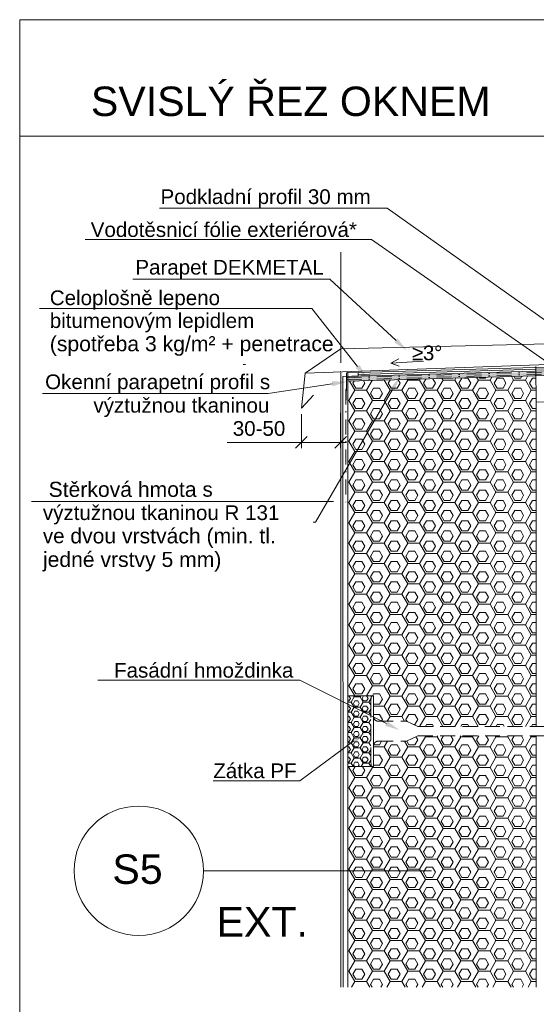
# Model space of a CAD drawing. Header units: millimetres. Extents: x -456324 to -444643, y 41194 to 44766.
# Tile 16 of 23: x -445686 to -445247, y 42357 to 43193. Entities that reach past the tile are written whole.
import ezdxf

# ---------------------------------------------------------------- set-up
doc = ezdxf.new("R2010")
doc.units = ezdxf.units.MM
doc.header["$MEASUREMENT"] = 0
for name, pattern in [('ASFALT', [30, 12, -18]), ('DASHED', [19.05, 12.7, -6.35]), ('VÝZTUŽNÁ_SÍŤ', [25.4, 12.7, -6.35, 0, -6.35])]:
    doc.linetypes.add(name, pattern=pattern)
doc.styles.add('GENEROVANÝ_STYL_1', font='txt')
doc.linetypes.add('FENCELINE1', pattern='A,0,[2,Detail č.8 ŘEZ OKNEM -PARAPET1.Shx,S=0.31246,R=0,X=0,Y=0],-39.37,0', length=39.37)
doc.linetypes.add('LEPENÍ', pattern='A,0,[1,Detail č.8 ŘEZ OKNEM -PARAPET1.Shx,S=0.060476,R=0,X=0,Y=0],-7.62,0', length=7.62)
pattern_1 = [(0, (-600425.468, 4229.365), (0, 8.660254), [5, -10]), (120, (-600425.468, 4229.365), (7.49999997, 4.330127), [5, -10]), (60, (-600420.468, 4229.365), (-7.49999997, 4.330127), [5, -10]), (0, (-600426.468, 4227.629), (15, 8.660254), [10, -20]), (120, (-600426.468, 4227.629), (-14.99999997, 8.66025406), [10, -20]), (60, (-600426.468, 4227.629), (3e-08, 17.32050806), [0, -20, 10, 0, 0, 0])]

msp = doc.modelspace()

# ---------------------------------------------------------------- hatches: boundary and pattern name
at = {"linetype": 'Continuous', "lineweight": 13}
for points in [[(-445364.95, 42922.16), (-445367.78, 42919.11), (-445357.21, 42912.13)], [(-445397.43, 42899.92), (-445400.7, 42897.33), (-445391.3, 42888.83)], [(-445420.96, 42885.91), (-445420.33, 42881.79), (-445408.29, 42885.74)], [(-445371.3, 42880.06), (-445367.7, 42877.97), (-445363.22, 42889.83)], [(-445373.68, 42597), (-445375.55, 42593.27), (-445363.43, 42589.55)], [(-445403.38, 42582.05), (-445400.9, 42578.71), (-445392.09, 42587.82)]]:
    msp.add_hatch(color=154, dxfattribs=at).paths.add_polyline_path(points)
at = {"linetype": 'Continuous', "lineweight": 35}
msp.add_hatch(color=8, dxfattribs=at).paths.add_polyline_path([(-445407.39, 42890), (-445407.39, 42886), (-445226.38, 42891.4), (-445226.38, 42894.38)])
at = {"linetype": 'Continuous', "lineweight": 20, "true_color": 0xff6600}
h = msp.add_hatch(dxfattribs=at)
h.set_pattern_fill('ZDIVO2_0001', color=30, style=0, pattern_type=2)
h.set_pattern_definition([(45, (-600427.6, 19434.24), (-124.4508, 124.4508), []), (45, (-600347.6, 19434.24), (-124.4508, 124.4508), []), (135, (-600427.6, 19434.24), (124.4508, 124.4508), []), (135, (-600347.6, 19434.24), (124.4508, 124.4508), [])])
h.paths.add_polyline_path([(-445398.51, 42893.52), (-445408.53, 42893.08), (-445408.53, 42890.12), (-445398.45, 42890.56)])
h = msp.add_hatch(dxfattribs=at)
h.set_pattern_fill('PUR_0001', color=30, style=0, pattern_type=2)
h.set_pattern_definition(pattern_1)
h.paths.add_polyline_path([(-445247.25, 42890.45), (-445407.03, 42886.02), (-445407.39, 42663.94), (-445247.39, 42663.94), (-445247.39, 42866.69)])
h = msp.add_hatch(dxfattribs=at)
h.set_pattern_fill('PUR_0001', color=30, style=0, pattern_type=2)
h.set_pattern_definition(pattern_1)
h.paths.add_polyline_path([(-445407.39, 42663.94), (-445407.39, 42618.63), (-445385.44, 42618.63), (-445385.44, 42601.18, 0.417299), (-445381.43, 42597.08), (-445357.41, 42597.08), (-445347.96, 42592.66), (-445247.39, 42592.66), (-445247.39, 42663.94)])
h = msp.add_hatch(dxfattribs=at)
h.set_pattern_fill('PUR_0001', color=30, style=0, pattern_type=2)
h.set_pattern_definition([(0, (-600486.4056, 4227.7376), (0, 4.330127), [2.5, -5]), (120, (-600486.4056, 4227.7376), (3.74999998, 2.1650635), [2.5, -5]), (60, (-600483.9056, 4227.7376), (-3.74999998, 2.1650635), [2.5, -5]), (0, (-600486.9056, 4226.8696), (7.5, 4.330127), [5, -10]), (120, (-600486.9056, 4226.8696), (-7.49999998, 4.33012703), [5, -10]), (60, (-600486.9056, 4226.8696), (2e-08, 8.66025403), [0, -10, 5, 0, 0, 0])])
h.paths.add_polyline_path([(-445407.39, 42618.63), (-445407.39, 42558.63), (-445386.44, 42558.63, -0.414194), (-445387.44, 42559.63), (-445387.86, 42563.02, -0.031099), (-445387.94, 42564.26), (-445387.94, 42613.01, -0.031099), (-445387.86, 42614.25), (-445387.44, 42617.63, -0.414214), (-445386.44, 42618.63)])
h = msp.add_hatch(dxfattribs=at)
h.set_pattern_fill('PUR_0001', color=30, style=0, pattern_type=2)
h.set_pattern_definition(pattern_1)
h.paths.add_polyline_path([(-445407.39, 42558.63), (-445407.39, 42371.21), (-445247.39, 42371.21), (-445247.39, 42584.67), (-445347.94, 42584.67), (-445357.52, 42580.19), (-445381.43, 42580.19, 0.407963), (-445385.44, 42576.26), (-445385.44, 42558.63)])

# ---------------------------------------------------------------- linework, layer by layer
at = {"color": 154, "linetype": 'Continuous', "lineweight": 13}
for p, q in [((-445686.15, 43094.33), (-444664.16, 43094.33)), ((-445389.53, 43033.06), (-445567.49, 43033.06)), ((-445373.88, 43033.06), (-445389.53, 43033.06)), ((-445216.19, 42921.15), (-445373.88, 43033.06)), ((-445403.35, 43006.41), (-445630.62, 43006.41)), ((-445387.1, 43006.41), (-445403.35, 43006.41)), ((-445235.01, 42900.33), (-445387.1, 43006.41)), ((-445422.62, 42972.91), (-445590.06, 42972.91)), ((-445428.03, 42972.91), (-445430.03, 42972.91)), ((-445366.36, 42920.64), (-445422.62, 42972.91)), ((-445438.03, 42947.8), (-445669.4, 42947.8)), ((-445399.06, 42898.62), (-445438.03, 42947.8)), ((-445370.93, 42901.54), (-445364.14, 42905.02)), ((-445370.93, 42901.54), (-445343.07, 42903.22)), ((-445494.29, 42900.24), (-445496.29, 42900.24)), ((-445413.48, 42894.45), (-445413.43, 42894.45)), ((-445370.93, 42901.54), (-445363.77, 42898.9)), ((-445420.65, 42883.85), (-445475.11, 42875.53)), ((-445369.5, 42879.02), (-445434.89, 42766.41)), ((-445475.11, 42875.53), (-445666.65, 42875.53)), ((-445446.77, 42863.21), (-445446.72, 42863.21)), ((-445446.77, 42858.21), (-445446.77, 42829.12)), ((-445413.48, 42859.12), (-445413.48, 42829.12)), ((-445441.77, 42839.12), (-445451.77, 42829.12)), ((-445418.48, 42829.12), (-445408.48, 42839.12)), ((-445446.77, 42834.12), (-445509.81, 42834.12)), ((-445451.77, 42834.12), (-445408.48, 42834.12)), ((-445413.48, 42834.12), (-445413.43, 42834.12)), ((-445419.42, 42783.88), (-445676.13, 42783.88)), ((-445434.89, 42766.41), (-445436.89, 42766.41)), ((-445450.09, 42631.88), (-445619.86, 42631.88)), ((-445448.09, 42631.88), (-445450.09, 42631.88)), ((-445374.61, 42595.14), (-445448.09, 42631.88)), ((-445402.14, 42580.38), (-445448.09, 42546.32)), ((-445450.09, 42546.32), (-445521.73, 42546.32)), ((-445448.09, 42546.32), (-445450.09, 42546.32)), ((-445529.97, 42470.01), (-445336.27, 42470.01))]:
    msp.add_line(p, q, dxfattribs=at)
at = {"color": 48, "linetype": 'Continuous', "lineweight": 20, "true_color": 0x5a400a}
for p, q in [((-445413.41, 42913.59), (-445413.39, 42995.87)), ((-445443.47, 42893.02), (-445413.41, 42913.59)), ((-445237.39, 42917.99), (-445413.41, 42913.59)), ((-445408.31, 42893.09), (-445226.28, 42898.51)), ((-445408.31, 42889.96), (-445226.28, 42895.38)), ((-445247.39, 42866.69), (-445247.61, 42898.54)), ((-445413.39, 42893.31), (-445413.39, 42371.21)), ((-445408.53, 42889.93), (-445408.53, 42893.08)), ((-445407.39, 42894.1), (-445407.39, 42371.21)), ((-445407.39, 42886), (-445226.28, 42891.38)), ((-445407.39, 42890.58), (-445407.39, 42890.48)), ((-445398.51, 42893.52), (-445398.45, 42890.56)), ((-445247.39, 42868.19), (-445226.2, 42869)), ((-445247.39, 42592.66), (-445247.39, 42866.69)), ((-445247.39, 42371.21), (-445247.39, 42584.67))]:
    msp.add_line(p, q, dxfattribs=at)
at = {"color": 48, "linetype": 'ASFALT', "lineweight": 20, "true_color": 0x5a400a}
msp.add_line((-445413.41, 42913.59), (-445413.39, 42893.16), dxfattribs=at)
at = {"color": 7, "linetype": 'VÝZTUŽNÁ_SÍŤ', "lineweight": 13}
for p, q in [((-445408.31, 42889.07), (-445226.36, 42894.38)), ((-445408.53, 42889.93), (-445408.53, 42878.03)), ((-445408.33, 42887.2), (-445226.28, 42892.51))]:
    msp.add_line(p, q, dxfattribs=at)
at = {"color": 154, "linetype": 'LEPENÍ', "lineweight": 13}
msp.add_line((-445398.25, 42891.92), (-445226.28, 42896.89), dxfattribs=at)
at = {"color": 8, "linetype": 'FENCELINE1', "lineweight": 20}
msp.add_line((-445411.39, 42371.21), (-445411.52, 42889.99), dxfattribs=at)
at = {"color": 30, "linetype": 'Continuous', "lineweight": 20, "true_color": 0xff6600}
for p, q in [((-445385.44, 42618.63), (-445407.39, 42618.63)), ((-445385.44, 42618.63), (-445385.44, 42558.63)), ((-445385.44, 42558.63), (-445407.58, 42558.63))]:
    msp.add_line(p, q, dxfattribs=at)
at = {"color": 7, "linetype": 'DASHED', "lineweight": 20}
for p, q in [((-445387.94, 42613.01), (-445387.94, 42564.26)), ((-445387.44, 42617.63), (-445387.86, 42614.25)), ((-445385.44, 42617.63), (-445385.44, 42559.63)), ((-445381.43, 42597.08), (-445357.41, 42597.08)), ((-445357.52, 42597.13), (-445347.94, 42592.65)), ((-445357.52, 42580.19), (-445347.94, 42584.67)), ((-445347.96, 42592.66), (-445175.44, 42592.67)), ((-445347.94, 42584.67), (-445175.44, 42584.67)), ((-445381.43, 42580.19), (-445357.52, 42580.19)), ((-445387.44, 42559.63), (-445387.86, 42563.02))]:
    msp.add_line(p, q, dxfattribs=at)
at = {"color": 154, "linetype": 'Continuous', "lineweight": 13}
msp.add_lwpolyline([(-445686.15, 43193.33), (-444664.16, 43193.33), (-444664.16, 41726.1), (-445686.15, 41726.1)], close=True, dxfattribs=at)
msp.add_lwpolyline([(-445436.54, 42874.18), (-445446.77, 42863.21), (-445443.47, 42893.02), (-445229.08, 42900.47), (-445229.12, 42911.15), (-445231.11, 42918.23)], dxfattribs=at)
at = {"color": 48, "linetype": 'Continuous', "lineweight": 20, "true_color": 0x5a400a}
for points in [[(-445388.55, 42891), (-445411.53, 42889.99)], [(-445408.53, 42889.93), (-445408.7, 42869.93)]]:
    msp.add_lwpolyline(points, dxfattribs=at)
at = {"color": 7, "linetype": 'VÝZTUŽNÁ_SÍŤ', "lineweight": 13}
msp.add_lwpolyline([(-445409.09, 42879.08), (-445409.09, 42779.08)], dxfattribs=at)
at = {"color": 154, "linetype": 'Continuous', "lineweight": 13}
msp.add_circle((-445584.97, 42470.01), 55, dxfattribs=at)
at = {"color": 7, "linetype": 'DASHED', "lineweight": 20}
for centre, radius, start, end in [((-445386.44, 42617.63), 1, 0, 180), ((-445377.94, 42613.01), 10, 172.87498, 180), ((-445381.43, 42601.09), 4.01, 178.77454, 270), ((-445381.43, 42576.18), 4.01, 90, 181.22546), ((-445377.94, 42564.26), 10, 180, 187.12502), ((-445386.44, 42559.63), 1, 180, 0)]:
    msp.add_arc(centre, radius, start, end, dxfattribs=at)

# ---------------------------------------------------------------- texts
at = {"color": 154, "linetype": 'Continuous', "lineweight": 13, "style": 'GENEROVANÝ_STYL_1'}
for s, insert, char_height, attachment_point in [('\\A1;{\\pql;\\fArial|b0|i0|c238|p38;SVISLÝ\\fArial|b0|i0|c238|p38; ŘEZ OKNEM}', (-445625.65, 43111.13), 25, 7), ('\\A1;{\\pql;\\fArial|b0|i0|c238|p38;Podkladní profil 30 mm}', (-445566.5, 43032.91), 12.5, 7), ('\\A1;{\\pql;\\fArial|b0|i0|c238|p38;Vodotěsnicí fólie exteriérová*}', (-445625.81, 43008.5), 12.5, 7), ('\\A1;{\\pql;\\fArial|b0|i0|c238|p38;Parapet DEKMETAL}', (-445587.92, 42972.97), 12.5, 7), ('\\A1;{\\pql;\\fArial|b0|i0|c238|p38;≥}', (-445352.91, 42903.92), 12.5, 7), ('\\A1;{\\pql;\\fArial|b0|i0|c238|p38;3}', (-445343.54, 42903.7), 12.5, 7), ('\\A1;{\\pql;\\fArial|b0|i0|c238|p38;°}', (-445334.05, 42903.92), 12.5, 7), ('\\A1;{\\pql;\\fArial|b0|i0|c238|p38;Okenní parapetní profil s}', (-445664.54, 42875.57), 12.5, 7), ('\\A1;{\\pql;\\fArial|b0|i0|c238|p38;výztužnou tkaninou}', (-445623.51, 42855.61), 12.5, 7), ('\\A1;{\\pql;\\fArial|b0|i0|c238|p38;30-50}', (-445505.12, 42839.5), 12.5, 7), ('\\A1;{\\pql;\\fArial|b0|i0|c238|p38;Fasádní hmoždinka }', (-445605.99, 42633.97), 12.5, 7), ('\\A1;{\\pql;\\fArial|b0|i0|c238|p38;Zátka PF}', (-445521.69, 42548.56), 12.5, 7), ('\\A1;{\\pqr;\\fArial|b0|i0|c238|p38;S5}', (-445564.68, 42458.53), 25, 9), ('\\A1;{\\pql;\\fArial|b0|i0|c238|p38;EXT.}', (-445518.89, 42414.13), 25, 7)]:
    msp.add_mtext(s, dxfattribs=dict(at, insert=insert, char_height=char_height, attachment_point=attachment_point))
at = {"color": 154, "linetype": 'Continuous', "lineweight": 13, "char_height": 12.5, "attachment_point": 7, "style": 'GENEROVANÝ_STYL_1'}
for s, insert, width, line_spacing_factor in [('\\A1;{\\pql;\\fArial|b0|i0|c238|p38;Celoplošně lepeno bitumenovým lepidlem \\P\\pql;\\fArial|b0|i0|c238|p38;\\H1.028958x;(spotřeba 3 kg/m² + penetrace}', (-445660.58, 42907.64), 241.5011, 0.933126), ('\\A1;{\\pql;\\fArial|b0|i0|c238|p38; \\fArial|b0|i0|c238|p38;\\H1.028177x;Stěrková hmota \\fArial|b0|i0|c238|p38;\\H0.972595x;s výztužnou tkaninou R 131 ve\\fArial|b0|i0|c238|p38; \\fArial|b0|i0|c238|p38;\\H1.028177x;dvou vrstvách (min. tl. jedné vrstvy 5 mm)}', (-445666.43, 42724.35), 223.0459, 0.935136)]:
    msp.add_mtext(s, dxfattribs=dict(at, insert=insert, width=width, line_spacing_factor=line_spacing_factor))

doc.saveas('drawing.dxf')
